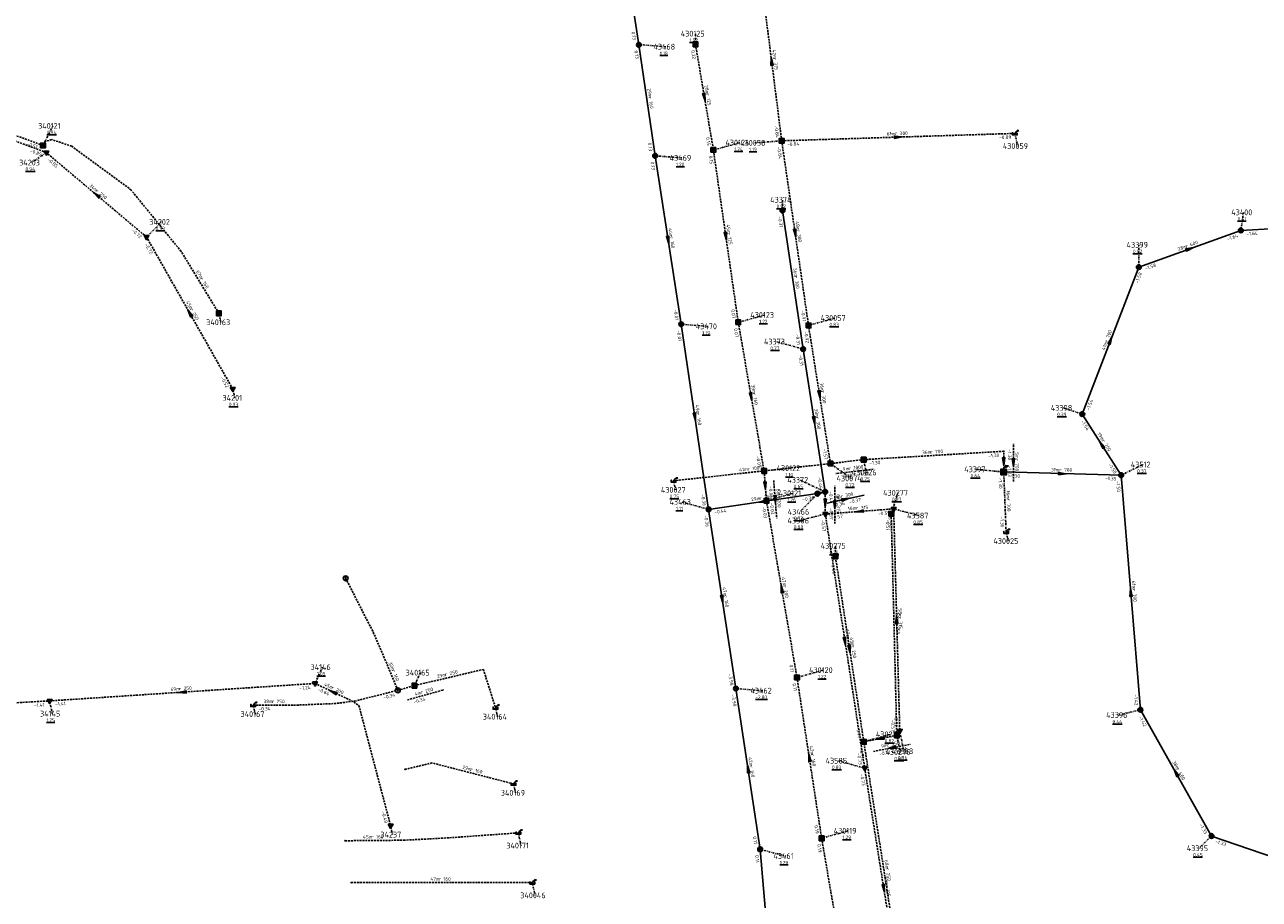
# Model space of a CAD drawing. Extents: x 188323 to 208361, y 565368 to 574910.
# Tile 107 of 256: x 201337 to 201658, y 568771 to 568998. Entities that reach past the tile are written whole.
import ezdxf

# ---------------------------------------------------------------- set-up
doc = ezdxf.new("R2010")
doc.units = 0
for name, pattern in [('BORDER', [1.75, 0.5, -0.25, 0.5, -0.25, 0, -0.25]), ('DASHDOT', [1, 0.5, -0.25, 0, -0.25]), ('DASHED', [0.75, 0.5, -0.25])]:
    doc.linetypes.add(name, pattern=pattern)
doc.layers.get('0').update_dxf_attribs({"linetype": 'CONTINUOUS'})
for name, color, linetype in [('RIO-AFM', 7, 'CONTINUOUS'), ('RIO-BOK', 7, 'CONTINUOUS'), ('RIO-DET', 7, 'CONTINUOUS'), ('RIO-KNP', 7, 'CONTINUOUS'), ('RIO-KNR', 7, 'CONTINUOUS'), ('RIO-LAG_0B', 7, 'CONTINUOUS'), ('RIO-LAG_1B', 7, 'DASHED'), ('RIO-LAG_2B', 7, 'DASHED'), ('RIO-LAG_4', 7, 'BORDER'), ('RIO-LEN', 7, 'CONTINUOUS'), ('RIO-MVD', 1, 'CONTINUOUS'), ('RIO-VRB', 6, 'DASHDOT'), ('RIO-VRH', 7, 'CONTINUOUS')]:
    doc.layers.add(name, color=color, linetype=linetype)
doc.styles.add('RIO-TXT', font='isocp.shx')

# ---------------------------------------------------------------- blocks, each defined once
blk = doc.blocks.new('L_VHR')
blk.add_lwpolyline([(-0.5, 0), (0.5, 0), (-0.5, 0.15), (-0.5, -0.15), (0.5, 0)])
blk = doc.blocks.new('K_UTB')
blk.add_lwpolyline([(0.5, 0.15), (0.5, -0.3), (-0.5, -0.3), (-0.5, 0.15), (-0.45, 0.15), (-0.45, -0.25), (0, -0.25), (0.45, -0.25), (0.45, 0.15)], close=True)
blk.add_lwpolyline([(0.85, 0.6), (0.55, 0.65), (0.614828, 0.459583), (0.850842, 0.598937)])
blk.add_arc((0.85, -0.25), 0.85, 90, 180)
at = {"style": 'RIO-TXT', "flags": 1}
blk.add_attdef('KNOOPNAAM', (2, 2), '', height=1, dxfattribs=at)
blk = doc.blocks.new('K_FIC')
blk.add_circle((0, 0), 0.0625)
at = {"style": 'RIO-TXT', "flags": 1}
blk.add_attdef('KNOOPNAAM', (2, 2), '', height=1, dxfattribs=at)
blk = doc.blocks.new('K_IPR')
blk.add_lwpolyline([(-0.5, -0.5), (0.5, -0.5), (0.5, 0.5), (-0.5, 0.5)], close=True)
blk.add_solid([(-0.5, 0.5), (0.5, 0.5), (-0.5, -0.5), (0.5, -0.5)])
at = {"style": 'RIO-TXT', "flags": 1}
blk.add_attdef('KNOOPNAAM', (2, 2), '', height=1, dxfattribs=at)
blk = doc.blocks.new('K_TEE')
for p, q in [((-0.15, 0.25), (0.15, 0.25)), ((0, -0.25), (0, 0.25))]:
    blk.add_line(p, q)
blk.add_circle((0, 0), 0.5)
at = {"style": 'RIO-TXT', "flags": 1}
blk.add_attdef('KNOOPNAAM', (2, 2), '', height=1, dxfattribs=at)
blk = doc.blocks.new('K_IPD')
blk.add_lwpolyline([(-0.496027, 0.307994), (0.503973, 0.307994), (0.003973, -0.558031)], close=True)
blk.add_solid([(-0.496027, 0.307994), (0.503973, 0.307994), (0.003973, -0.558031)])
at = {"style": 'RIO-TXT', "flags": 1}
blk.add_attdef('KNOOPNAAM', (2, 2), '', height=1, dxfattribs=at)
blk = doc.blocks.new('K_IPG')
blk.add_circle((0, 0), 0.5)
for points in [[(0, 0), (-0.5, 0), (-0.433013, 0.25)], [(0, 0), (-0.433013, -0.25), (-0.5, 0)], [(0, 0), (-0.433013, 0.25), (-0.25, 0.433013)], [(0, 0), (-0.25, -0.433013), (-0.433013, -0.25)], [(0, 0), (-0.25, 0.433013), (0, 0.5)], [(0, 0), (0, -0.5), (-0.25, -0.433013)], [(0, 0), (0, 0.5), (0.25, 0.433013)], [(0, 0), (0.25, 0.433013), (0.433013, 0.25)], [(0, 0), (0.433013, 0.25), (0.5, 0)], [(0, 0), (0.5, 0), (0.433013, -0.25)], [(0, 0), (0.433013, -0.25), (0.25, -0.433013)], [(0, 0), (0.25, -0.433013), (0, -0.5)]]:
    blk.add_solid(points)
at = {"style": 'RIO-TXT', "flags": 1}
blk.add_attdef('KNOOPNAAM', (2, 2), '', height=1, dxfattribs=at)
blk = doc.blocks.new('K_OVL')
for points in [[(0.6, 0.6), (-0.6, 0.6), (-0.6, -0.6), (0.6, -0.6)], [(1, 1.25), (0.474823, 0.983111), (0.413034, 1.369554)]]:
    blk.add_lwpolyline(points, close=True)
blk.add_arc((0.81571, 0.439293), 0.83139, 77.193131, 168.854604)
blk.add_solid([(-0.6, 0.6), (0.6, 0.6), (-0.6, -0.6), (0.6, -0.6)])
at = {"style": 'RIO-TXT', "flags": 1}
blk.add_attdef('KNOOPNAAM', (2, 2), '', height=1, dxfattribs=at)
blk = doc.blocks.new('592_03______340166____340165_')
at = {"layer": 'RIO-LAG_1B'}
blk.add_line((0, 0), (9.462, 2.628), dxfattribs=at)
at = {"layer": 'RIO-AFM', "style": 'RIO-TXT'}
blk.add_text('r 250', height=0.9, rotation=15.5225, dxfattribs=at).set_placement((3.5565, 1.5069))
at = {"layer": 'RIO-BOK', "style": 'RIO-TXT'}
blk.add_text('-0.34', height=0.9, rotation=15.5225, dxfattribs=at).set_placement((1.7234, -0.9743))
at = {"layer": 'RIO-LEN', "style": 'RIO-TXT'}
blk.add_text('4m', height=0.9, rotation=15.5225, dxfattribs=at).set_placement((1.9956, 1.0733))
blk = doc.blocks.new('753_04______430026____430074_')
at = {"layer": 'RIO-LAG_1B'}
blk.add_line((0, 0), (-9.755, -1.144), dxfattribs=at)
at = {"layer": 'RIO-AFM', "style": 'RIO-TXT'}
blk.add_text('r 1000', height=0.9, rotation=366.6668, dxfattribs=at).set_placement((-6.2771, -0.2318))
at = {"layer": 'RIO-BOK', "style": 'RIO-TXT'}
for p in [(-8.2014, -2.371), (-3.9099, -1.8666)]:
    blk.add_text('-1.30', height=0.9, rotation=366.6668, dxfattribs=at).set_placement(p)
at = {"layer": 'RIO-LEN', "style": 'RIO-TXT'}
blk.add_text('9m', height=0.9, rotation=366.6668, dxfattribs=at).set_placement((-7.8861, -0.4209))
blk = doc.blocks.new('760_04______430122____430121_')
at = {"layer": 'RIO-LAG_1B'}
blk.add_line((0, 0), (0.776, -9.791), dxfattribs=at)
at = {"layer": 'RIO-VRH', "xscale": 2, "yscale": 2, "zscale": 2, "rotation": 274.5091}
blk.add_blockref('L_VHR', (0.388, -4.8955), dxfattribs=at)
at = {"layer": 'RIO-AFM', "style": 'RIO-TXT'}
blk.add_text('r 200', height=0.9, rotation=274.5091, dxfattribs=at).set_placement((0.8014, -3.779))
at = {"layer": 'RIO-BOK', "style": 'RIO-TXT'}
for s, p in [('-0.01', (-1.2849, -1.5061)), ('-0.03', (-0.9431, -5.8136))]:
    blk.add_text(s, height=0.9, rotation=274.5091, dxfattribs=at).set_placement(p)
at = {"layer": 'RIO-LEN', "style": 'RIO-TXT'}
blk.add_text('8m', height=0.9, rotation=274.5091, dxfattribs=at).set_placement((0.6733, -2.1641))
blk = doc.blocks.new('785_04______430274____430276_')
at = {"layer": 'RIO-LAG_1B'}
blk.add_line((0, 0), (9.648, 1.832), dxfattribs=at)
at = {"layer": 'RIO-VRH', "xscale": 2, "yscale": 2, "zscale": 2, "rotation": 190.7556}
blk.add_blockref('L_VHR', (4.824, 0.916), dxfattribs=at)
at = {"layer": 'RIO-AFM', "style": 'RIO-TXT'}
blk.add_text('r 250', height=0.9, rotation=10.7556, dxfattribs=at).set_placement((3.6695, 1.2061))
at = {"layer": 'RIO-BOK', "style": 'RIO-TXT'}
for s, p in [('-0.71', (1.6365, -1.1141)), ('-0.51', (5.8806, -0.3079))]:
    blk.add_text(s, height=0.9, rotation=10.7556, dxfattribs=at).set_placement(p)
at = {"layer": 'RIO-LEN', "style": 'RIO-TXT'}
blk.add_text('9m', height=0.9, rotation=10.7556, dxfattribs=at).set_placement((2.0779, 0.9037))
blk = doc.blocks.new('796_04______43397_____430325_')
at = {"layer": 'RIO-LAG_1B'}
blk.add_line((0, 0), (-0.002, 9.82), dxfattribs=at)
at = {"layer": 'RIO-VRH', "xscale": 2, "yscale": 2, "zscale": 2, "rotation": 270}
blk.add_blockref('L_VHR', (-0.001, 4.91), dxfattribs=at)
at = {"layer": 'RIO-AFM', "style": 'RIO-TXT'}
blk.add_text('r 700', height=0.9, rotation=270, dxfattribs=at).set_placement((0.4998, 5.9902))
at = {"layer": 'RIO-BOK', "style": 'RIO-TXT'}
for s, p in [('-1.30', (-1.4013, 8.4196)), ('-1.33', (-1.3993, 4.0996))]:
    blk.add_text(s, height=0.9, rotation=270, dxfattribs=at).set_placement(p)
at = {"layer": 'RIO-LEN', "style": 'RIO-TXT'}
blk.add_text('5m', height=0.9, rotation=270, dxfattribs=at).set_placement((0.4991, 7.6102))
blk = doc.blocks.new('832_04______43466_____43372_')
at = {"layer": 'RIO-LAG_0B'}
blk.add_line((0, 0), (9.591, 2.11), dxfattribs=at)
at = {"layer": 'RIO-VRH', "xscale": 2, "yscale": 2, "zscale": 2, "rotation": 12.4062}
blk.add_blockref('L_VHR', (4.7955, 1.055), dxfattribs=at)
at = {"layer": 'RIO-AFM', "style": 'RIO-TXT'}
blk.add_text('r 300', height=0.9, rotation=12.4062, dxfattribs=at).set_placement((3.6332, 1.3113))
at = {"layer": 'RIO-BOK', "style": 'RIO-TXT'}
for s, p in [('-0.36', (1.6679, -1.0665)), ('-0.37', (5.887, -0.1383))]:
    blk.add_text(s, height=0.9, rotation=12.4062, dxfattribs=at).set_placement(p)
at = {"layer": 'RIO-LEN', "style": 'RIO-TXT'}
blk.add_text('2m', height=0.9, rotation=12.4062, dxfattribs=at).set_placement((2.051, 0.9632))
blk = doc.blocks.new('833_04______43586_____43372_')
at = {"layer": 'RIO-LAG_2B'}
blk.add_line((0, 0), (-0.072, 9.82), dxfattribs=at)
at = {"layer": 'RIO-VRH', "xscale": 2, "yscale": 2, "zscale": 2, "rotation": 270.409}
blk.add_blockref('L_VHR', (-0.036, 4.91), dxfattribs=at)
at = {"layer": 'RIO-AFM', "style": 'RIO-TXT'}
blk.add_text('r 315', height=0.9, rotation=270.409, dxfattribs=at).set_placement((0.4571, 5.9938))
at = {"layer": 'RIO-BOK', "style": 'RIO-TXT'}
for s, p in [('-0.44', (-1.4613, 8.4096)), ('-0.57', (-1.4284, 4.0897))]:
    blk.add_text(s, height=0.9, rotation=270.409, dxfattribs=at).set_placement(p)
at = {"layer": 'RIO-LEN', "style": 'RIO-TXT'}
blk.add_text('6m', height=0.9, rotation=270.409, dxfattribs=at).set_placement((0.4448, 7.6138))

msp = doc.modelspace()

# ---------------------------------------------------------------- linework, layer by layer
at = {"layer": 'RIO-LAG_0B'}
for p, q in [((201496.4, 568992.768), (201493.696, 569009.92)), ((201496.4, 568992.768), (201500.608, 568963.904)), ((201500.608, 568963.904), (201507.392, 568920.128)), ((201539.056, 568913.664), (201533.696, 568949.696)), ((201652.8, 568944.512), (201704.8, 568947.392)), ((201626.304, 568934.976), (201652.8, 568944.512)), ((201611.6, 568896.768), (201626.304, 568934.976)), ((201507.392, 568920.128), (201514.496, 568872)), ((201544.8, 568876.544), (201539.056, 568913.664)), ((201611.6, 568896.768), (201621.696, 568880.896)), ((201621.696, 568880.896), (201591.2, 568881.728)), ((201626.704, 568819.904), (201621.696, 568880.896)), ((201514.496, 568872), (201542.8, 568876.096)), ((201542.8, 568876.096), (201544.8, 568876.544)), ((201521.6, 568825.408), (201514.496, 568872)), ((201527.904, 568783.616), (201521.6, 568825.408)), ((201645.2, 568787.072), (201626.704, 568819.904)), ((201676.304, 568776.384), (201645.2, 568787.072)), ((201527.904, 568783.616), (201531.392, 568743.488))]:
    msp.add_line(p, q, dxfattribs=at)
at = {"layer": 'RIO-LAG_1B'}
for p, q in [((201533.504, 568967.808), (201528.272, 569009.088)), ((201511.104, 568992.896), (201515.744, 568965.44)), ((201341.568, 568966.592), (201305.776, 568979.52)), ((201533.504, 568967.808), (201594.08, 568969.728)), ((201540.464, 568919.808), (201533.504, 568967.808)), ((201515.744, 568965.44), (201522.208, 568920.64)), ((201522.208, 568920.64), (201528.928, 568881.984)), ((201546.16, 568883.904), (201540.464, 568919.808)), ((201591.2, 568887.104), (201554.8, 568884.928)), ((201591.2, 568881.728), (201591.2, 568887.104)), ((201546.16, 568883.904), (201505.408, 568879.424)), ((201554.8, 568884.928), (201546.16, 568883.904)), ((201528.928, 568881.984), (201529.536, 568874.24)), ((201529.536, 568874.24), (201537.472, 568828.288)), ((201563.408, 568813.248), (201561.952, 568870.848)), ((201554.832, 568811.584), (201547.456, 568859.776)), ((201433.744, 568824.96), (201438.064, 568826.176)), ((201537.472, 568828.288), (201543.872, 568786.496)), ((201554.832, 568811.584), (201563.408, 568813.248)), ((201565.424, 568743.936), (201554.832, 568811.584)), ((201543.872, 568786.496), (201551.488, 568742.336)), ((201421.664, 568774.976), (201468.688, 568774.976))]:
    msp.add_line(p, q, dxfattribs=at)
for points in [[(201387.264, 568922.944), (201377.44, 568939.072), (201364.448, 568955.008), (201363.904, 568955.456), (201349.008, 568966.4), (201343.84, 568968.128), (201342.144, 568967.616), (201341.568, 568966.592)], [(201433.744, 568824.96), (201430.24, 568833.408), (201427.232, 568840.32), (201420.192, 568854.08)], [(201438.064, 568826.176), (201455.984, 568830.4), (201459.136, 568820.416)], [(201396.176, 568821.12), (201407.488, 568821.12), (201417.232, 568821.504), (201422.544, 568822.144), (201433.744, 568824.96)], [(201463.808, 568800.64), (201442.656, 568806.08), (201435.664, 568804.416)], [(201420.064, 568785.856), (201435.28, 568785.984), (201447.168, 568786.624), (201465.072, 568787.904)]]:
    msp.add_lwpolyline(points, dxfattribs=at)
at = {"layer": 'RIO-LAG_2B'}
for p, q in [((201342.416, 568964.736), (201306.672, 568977.984)), ((201368.464, 568942.784), (201342.416, 568964.736)), ((201390.848, 568903.296), (201368.464, 568942.784)), ((201544.832, 568870.784), (201544.8, 568876.544)), ((201544.832, 568870.784), (201562.592, 568872.128)), ((201544.832, 568870.784), (201555.056, 568804.736)), ((201562.592, 568872.128), (201564.176, 568814.4)), ((201343.264, 568822.208), (201412.224, 568826.752)), ((201273.36, 568818.368), (201343.264, 568822.208)), ((201555.056, 568804.736), (201564.976, 568742.272))]:
    msp.add_line(p, q, dxfattribs=at)
msp.add_lwpolyline([(201412.224, 568826.752), (201421.68, 568822.272), (201423.648, 568820.992), (201431.872, 568789.76)], dxfattribs=at)
at = {"layer": 'RIO-LAG_4'}
msp.add_line((201591.808, 568866.112), (201591.2, 568881.728), dxfattribs=at)
at = {"layer": 'RIO-VRB'}
for p, q in [((201511.1, 568992.89), (201511.0997, 568995.665)), ((201496.4, 568992.8), (201503.3675, 568992.2713)), ((201341.56, 568966.59), (201344.097, 568971.6853)), ((201594.08, 568969.76), (201594.7871, 568966.4468)), ((201515.74, 568965.41), (201522.7075, 568967.3387)), ((201533.5, 568967.8), (201526.5329, 568967.2691)), ((201342.42, 568964.71), (201338.5336, 568962.1463)), ((201500.6, 568963.9), (201507.5675, 568963.3713)), ((201533.7, 568949.7), (201533.6997, 568952.475)), ((201652.8, 568944.5), (201653.5071, 568949.2132)), ((201368.47, 568942.76), (201372.3574, 568946.7224)), ((201626.3, 568935), (201626.2992, 568940.775)), ((201387.26, 568922.96), (201387.7935, 568920.6316)), ((201522.2, 568920.61), (201529.1675, 568922.5387)), ((201540.47, 568919.82), (201547.4375, 568921.7487)), ((201507.4, 568920.1), (201514.3675, 568919.5713)), ((201539.05, 568913.68), (201532.0821, 568915.6065)), ((201390.85, 568903.3), (201391.3835, 568900.9716)), ((201611.6, 568896.8), (201606.6018, 568898.3798)), ((201546.16, 568883.89), (201551.5794, 568880.0419)), ((201554.8, 568884.9), (201555.5071, 568881.5868)), ((201621.69, 568880.88), (201627.3986, 568883.658)), ((201528.92, 568882), (201535.995, 568882.7)), ((201591.2, 568881.7), (201584.125, 568882.3978)), ((201505.4, 568879.4), (201505.9335, 568877.0716)), ((201544.8, 568876.54), (201538.151, 568879.6579)), ((201514.5, 568872), (201507.5321, 568873.9265)), ((201529.53, 568874.25), (201536.4975, 568876.1787)), ((201542.8, 568876.1), (201538.2545, 568871.3784)), ((201561.95, 568870.85), (201563.6852, 568876.3192)), ((201544.84, 568870.81), (201538.1925, 568869.0879)), ((201562.59, 568872.11), (201569.2382, 568870.39)), ((201591.8, 568866.1), (201592.3335, 568863.7716)), ((201547.46, 568859.76), (201547.4597, 568862.535)), ((201412.22, 568826.75), (201414.2571, 568830.9793)), ((201438.07, 568826.19), (201439.6072, 568829.5532)), ((201537.47, 568828.29), (201544.4375, 568830.2187)), ((201521.6, 568825.4), (201528.5675, 568824.8713)), ((201343.26, 568822.21), (201343.9671, 568818.8968)), ((201396.17, 568821.12), (201396.7035, 568818.7916)), ((201459.13, 568820.43), (201459.6635, 568818.1016)), ((201626.7, 568819.9), (201620.9921, 568818.5202)), ((201554.83, 568811.59), (201561.7975, 568813.5187)), ((201563.41, 568813.22), (201564.2906, 568808.922)), ((201564.17, 568814.4), (201565.2241, 568809.1171)), ((201555.06, 568804.73), (201548.0921, 568806.6565)), ((201463.81, 568800.64), (201464.3435, 568798.3116)), ((201431.87, 568789.77), (201432.4035, 568787.4416)), ((201465.07, 568787.91), (201465.7771, 568784.5968)), ((201543.88, 568786.51), (201550.8475, 568788.4387)), ((201645.2, 568787.1), (201641.9394, 568783.911)), ((201527.9, 568783.6), (201534.5482, 568781.88)), ((201468.69, 568774.97), (201469.3971, 568771.6568))]:
    msp.add_line(p, q, dxfattribs=at)

# ---------------------------------------------------------------- block references
at = {"layer": 'RIO-DET'}
for name, p in [('796_04______43397_____430325_', (201593.696, 568879.232)), ('753_04______430026____430074_', (201557.296, 568882.432)), ('760_04______430122____430121_', (201531.424, 568879.488)), ('833_04______43586_____43372_', (201547.344, 568868.288)), ('832_04______43466_____43372_', (201545.296, 568873.6)), ('592_03______340166____340165_', (201436.256, 568822.464)), ('785_04______430274____430276_', (201557.328, 568809.088))]:
    msp.add_blockref(name, p, dxfattribs=at)
at = {"layer": 'RIO-KNP', "xscale": 1.25, "yscale": 1.25, "zscale": 1.25}
for name, p in [('K_IPG', (201496.4, 568992.768)), ('K_IPR', (201511.104, 568992.896)), ('K_UTB', (201594.08, 568969.728)), ('K_IPR', (201341.568, 568966.592)), ('K_IPR', (201533.504, 568967.808)), ('K_IPD', (201342.416, 568964.736)), ('K_IPG', (201500.608, 568963.904)), ('K_IPR', (201515.744, 568965.44)), ('K_IPG', (201533.696, 568949.696)), ('K_IPG', (201652.8, 568944.512)), ('K_IPD', (201368.464, 568942.784)), ('K_IPG', (201626.304, 568934.976)), ('K_IPR', (201387.264, 568922.944)), ('K_IPG', (201507.392, 568920.128)), ('K_IPR', (201522.208, 568920.64)), ('K_IPR', (201540.464, 568919.808)), ('K_IPG', (201539.056, 568913.664)), ('K_IPD', (201390.848, 568903.296)), ('K_IPG', (201611.6, 568896.768)), ('K_FIC', (201591.2, 568887.104)), ('K_IPR', (201546.16, 568883.904)), ('K_IPR', (201554.8, 568884.928)), ('K_OVL', (201591.2, 568881.728)), ('K_UTB', (201505.408, 568879.424)), ('K_IPR', (201528.928, 568881.984)), ('K_IPG', (201621.696, 568880.896)), ('K_IPG', (201542.8, 568876.096)), ('K_IPG', (201544.8, 568876.544)), ('K_IPR', (201529.536, 568874.24)), ('K_IPG', (201514.496, 568872)), ('K_IPD', (201544.832, 568870.784)), ('K_IPR', (201561.952, 568870.848)), ('K_IPD', (201562.592, 568872.128)), ('K_UTB', (201591.808, 568866.112)), ('K_IPR', (201547.456, 568859.776)), ('K_TEE', (201420.192, 568854.08)), ('K_IPR', (201537.472, 568828.288)), ('K_IPD', (201412.224, 568826.752)), ('K_TEE', (201433.744, 568824.96)), ('K_IPR', (201438.064, 568826.176)), ('K_IPG', (201521.6, 568825.408)), ('K_IPD', (201343.264, 568822.208)), ('K_UTB', (201396.176, 568821.12)), ('K_UTB', (201459.136, 568820.416)), ('K_IPG', (201626.704, 568819.904)), ('K_IPR', (201563.408, 568813.248)), ('K_IPD', (201564.176, 568814.4)), ('K_IPR', (201554.832, 568811.584)), ('K_FIC', (201435.664, 568804.416)), ('K_IPD', (201555.056, 568804.736)), ('K_UTB', (201463.808, 568800.64)), ('K_IPD', (201431.872, 568789.76)), ('K_UTB', (201465.072, 568787.904)), ('K_IPR', (201543.872, 568786.496)), ('K_IPG', (201645.2, 568787.072)), ('K_FIC', (201420.064, 568785.856)), ('K_IPG', (201527.904, 568783.616)), ('K_FIC', (201421.664, 568774.976)), ('K_UTB', (201468.688, 568774.976))]:
    msp.add_blockref(name, p, dxfattribs=at)
at = {"layer": 'RIO-VRH'}
for p, xscale, yscale, zscale, rotation in [((201530.885, 568988.43), 2, 2, 2, 97.2325), ((201513.42, 568979.15), 2, 2, 2, 279.5921), ((201563.79, 568968.78), 2, 2, 2, 1.8529), ((201355.445, 568953.735), 2, 2, 2, 139.8862), ((201518.97, 568943.01), 2, 2, 2, 278.2135), ((201536.985, 568943.81), 2, 2, 2, 278.2737), ((201504, 568942), 2, 2, 2, 278.833), ((201639.55, 568939.75), 2, 2, 2, 19.7203), ((201379.66, 568923.03), 2, 2, 2, 119.5661), ((201618.95, 568915.9), 2, 2, 2, 68.9455), ((201525.56, 568901.305), 2, 2, 2, 279.8814), ((201543.315, 568901.855), 2, 2, 2, 279.007), ((201510.95, 568896.05), 2, 2, 2, 278.405), ((201541.925, 568895.11), 2, 2, 2, 278.8088), ((201616.645, 568888.84), 2, 2, 2, 482.3721), ((201591.2, 568884.4), 2, 2, 2, 270), ((201606.445, 568881.29), 2, 2, 2, 358.4596), ((201529.225, 568878.125), 2, 2, 2, 274.5091), ((201528.65, 568874.05), 2, 2, 2, 188.2426), ((201543.8, 568876.32), 0.796, 0.796, 0.796, 12.4062), ((201544.82, 568873.675), 2, 2, 2, 270.409), ((201553.715, 568871.46), 2, 2, 2, 184.1884), ((201533.5, 568851.27), 2, 2, 2, 459.8097), ((201624.195, 568850.39), 2, 2, 2, 94.7054), ((201518.05, 568848.7), 2, 2, 2, 278.6712), ((201563.38, 568843.255), 2, 2, 2, 451.5772), ((201549.95, 568837.77), 2, 2, 2, 278.8), ((201551.145, 568835.675), 2, 2, 2, 278.707), ((201377.74, 568824.48), 2, 2, 2, 183.7663), ((201416.95, 568824.495), 2, 2, 2, 514.5134), ((201559.12, 568812.405), 2, 2, 2, 190.7556), ((201540.675, 568807.4), 2, 2, 2, 458.7307), ((201524.75, 568804.5), 2, 2, 2, 98.5792), ((201635.95, 568803.5), 2, 2, 2, 119.4302), ((201560.02, 568773.485), 2, 2, 2, 279.0284)]:
    msp.add_blockref('L_VHR', p, dxfattribs=dict(at, xscale=xscale, yscale=yscale, zscale=zscale, rotation=rotation))

# ---------------------------------------------------------------- texts
at = {"layer": 'RIO-AFM', "style": 'RIO-TXT'}
for s, rotation, p in [('r 315', 277.2325, (201531.2917, 568989.2984)), ('r 125', 279.5921, (201513.7862, 568980.034)), ('r 160', 278.2771, (201498.8869, 568979.2253)), ('r 300', 1.8529, (201562.964, 568969.2535)), ('r 250', 319.8862, (201355.1539, 568954.6475)), ('r 300', 278.2737, (201537.378, 568944.6861)), ('r 160', 278.833, (201504.3831, 568942.8798)), ('r 125', 278.2135, (201519.3629, 568943.8855)), ('r 600', 19.7203, (201638.6187, 568939.9473)), ('r 160', 301.3865, (201382.3595, 568931.9651)), ('r 300', 278.4565, (201536.7614, 568932.5666)), ('r 250', 299.5661, (201379.7071, 568923.9886)), ('r 700', 68.9455, (201618.1923, 568915.3233)), ('r 300', 279.007, (201543.6929, 568902.7356)), ('r 160', 279.8814, (201525.9254, 568902.1912)), ('r 160', 278.405, (201511.341, 568896.9268)), ('r 300', 278.8088, (201542.3064, 568895.9892)), ('r 700', 302.3721, (201616.6381, 568889.795)), ('r 700', 363.4584, (201572.1602, 568886.4612)), ('r 1000', 366.2856, (201524.6499, 568882.0359)), ('r 700', 358.4596, (201605.6487, 568881.8207)), ('r 300', 8.2426, (201527.7765, 568874.4287)), ('r 700', 272.2115, (201591.9729, 568874.7293)), ('r 315', 4.1884, (201552.8705, 568871.8995)), ('r 200', 279.8097, (201533.8688, 568852.1564)), ('r 700', 274.7054, (201624.6458, 568851.2402)), ('r 160', 278.6712, (201518.4365, 568849.5789)), ('r 250', 271.4601, (201563.1771, 568842.8583)), ('r 315', 271.5772, (201563.8754, 568844.0794)), ('r 315', 278.8, (201550.3407, 568838.6506)), ('r 250', 278.707, (201551.5314, 568836.5541)), ('r 160', 292.6605, (201432.1465, 568830.1363)), ('r 250', 13.3176, (201446.1217, 568828.61)), ('r 250', 3.7663, (201376.8988, 568824.9257)), ('r 200', 334.5134, (201416.435, 568825.2976)), ('r 160', 278.7307, (201541.059, 568808.2791)), ('r 160', 345.6598, (201452.5701, 568804.0364)), ('r 160', 278.5792, (201525.1364, 568805.3777)), ('r 600', 299.4302, (201635.9973, 568804.4572)), ('r 160', 0.3767, (201426.8616, 568786.4147)), ('r 250', 278.9134, (201560.5195, 568778.6464)), ('r 315', 279.0284, (201560.406, 568774.3669))]:
    msp.add_text(s, height=0.9, rotation=rotation, dxfattribs=at).set_placement(p)
for s, p in [('r 250', (201401.0201, 568821.62)), ('r 160', (201444.3651, 568775.47))]:
    msp.add_text(s, height=0.9, dxfattribs=at).set_placement(p)
at = {"layer": 'RIO-BOK', "style": 'RIO-TXT'}
for s, rotation, p in [('0.13', 278.9808, (201494.4705, 568996.0996)), ('0.13', 278.2771, (201495.2169, 568991.2127)), ('0.22', 279.5921, (201509.9536, 568991.2759)), ('-0.84', 277.2325, (201531.6192, 568971.6939)), ('-0.51', 340.181, (201337.2353, 568966.6835)), ('0.13', 278.2771, (201498.7187, 568967.2239)), ('0.15', 279.5921, (201513.782, 568968.6901)), ('-0.84', 1.8529, (201534.9443, 568966.446)), ('-0.89', 1.8529, (201590.0265, 568968.2281)), ('-0.85', 339.6659, (201338.0967, 568964.8423)), ('0.15', 278.2135, (201514.5551, 568963.824)), ('-0.84', 278.2737, (201532.3168, 568966.2127)), ('-0.85', 319.8862, (201342.5896, 568962.7375)), ('0.13', 278.833, (201499.4323, 568962.3013)), ('-0.31', 278.4565, (201532.5219, 568948.109)), ('-0.72', 319.8862, (201364.4447, 568944.3458)), ('-1.64', 3.1917, (201654.2756, 568943.1801)), ('-0.72', 299.5661, (201367.944, 568940.8514)), ('-1.64', 19.7203, (201649.4124, 568941.7983)), ('-1.58', 19.7203, (201628.0901, 568934.1545)), ('-1.58', 68.9455, (201626.1337, 568930.6698)), ('-0.01', 278.833, (201505.4128, 568923.9407)), ('0.07', 278.2135, (201520.3324, 568923.9372)), ('-0.91', 278.2737, (201538.523, 568923.6802)), ('-0.01', 278.405, (201506.2204, 568918.51)), ('0.07', 279.8814, (201521.0618, 568918.9902)), ('-0.31', 278.4565, (201537.0832, 568917.5323)), ('-0.92', 279.007, (201539.3072, 568918.2177)), ('-0.31', 278.8088, (201537.8817, 568912.0818)), ('-0.52', 299.5661, (201387.6323, 568906.1886)), ('-1.54', 68.9455, (201613.4093, 568897.6036)), ('-1.54', 302.3721, (201611.1681, 568894.868)), ('-1.57', 279.007, (201544.1561, 568887.7238)), ('-1.30', 363.4584, (201587.1909, 568885.4757)), ('-0.01', 279.8814, (201526.8597, 568885.8028)), ('-1.30', 363.4584, (201556.2825, 568883.5879)), ('-1.50', 302.3721, (201618.3208, 568883.5982)), ('-0.44', 278.8088, (201542.8102, 568880.3806)), ('-1.30', 272.2115, (201589.8558, 568880.2466)), ('-1.30', 358.4596, (201592.5625, 568880.2637)), ('-1.35', 358.4596, (201617.5549, 568879.6074)), ('-1.50', 274.7054, (201620.4103, 568879.3695)), ('-0.36', 278.405, (201512.5443, 568875.8553)), ('-0.36', 8.2426, (201538.9424, 568874.1265)), ('-0.36', 278.6712, (201513.3278, 568870.4046)), ('-0.44', 8.2426, (201516.086, 568870.8152)), ('-0.03', 279.8097, (201528.3898, 568872.6316)), ('-0.57', 4.1884, (201546.3383, 568869.516)), ('-0.55', 4.1884, (201558.6025, 568870.4142)), ('-0.55', 271.5772, (201561.2297, 568870.6716)), ('-0.57', 278.8, (201543.6714, 568869.2119)), ('-0.51', 271.4601, (201560.5868, 568869.4144)), ('-1.30', 272.2115, (201590.2508, 568870.1433)), ('-0.66', 278.707, (201546.2888, 568858.1638)), ('-3.98', 278.6712, (201519.6254, 568829.2466)), ('0.11', 279.8097, (201535.5113, 568831.5645)), ('-1.24', 3.7663, (201408.2203, 568825.0836)), ('-0.64', 334.5134, (201412.8822, 568824.8843)), ('0.11', 278.7307, (201536.2995, 568826.6934)), ('-0.34', 14.3111, (201430.1231, 568822.6198)), ('-3.98', 278.5792, (201520.4253, 568823.8065)), ('-1.42', 274.7054, (201625.0051, 568823.8744)), ('-1.41', 3.1441, (201339.2423, 568820.5872)), ('-1.41', 3.7663, (201344.7487, 568820.905)), ('-0.51', 271.4601, (201561.9405, 568817.2839)), ('-0.51', 271.5772, (201562.6923, 568818.461)), ('-1.42', 299.4302, (201626.1695, 568817.9927)), ('-0.71', 278.707, (201552.854, 568815.4353)), ('-0.71', 278.9134, (201553.6646, 568809.9896)), ('-0.73', 278.8, (201553.0891, 568808.5739)), ('-0.73', 279.0284, (201553.8978, 568803.1273)), ('-0.49', 284.7891, (201429.4876, 568793.3816)), ('-1.33', 299.4302, (201641.985, 568789.9937)), ('0.11', 278.5792, (201526.0094, 568786.9147)), ('0.19', 278.7307, (201541.9805, 568789.8204)), ('0.19', 279.7688, (201542.7386, 568784.8924)), ('-1.33', 341.0161, (201646.0693, 568785.3213)), ('0.11', 274.9968, (201526.628, 568782.083))]:
    msp.add_text(s, height=0.9, rotation=rotation, dxfattribs=at).set_placement(p)
msp.add_text('-0.34', height=0.9, dxfattribs=at).set_placement((201397.5698, 568819.72))
at = {"layer": 'RIO-KNR', "style": 'RIO-TXT'}
for s, p in [('430125', (201507.2747, 568994.915)), ('43468', (201500.18, 568991.5213)), ('340121', (201340.272, 568970.9353)), ('430124', (201518.8825, 568966.5887)), ('430058', (201522.7079, 568966.5191)), ('430059', (201590.9621, 568965.6968)), ('43469', (201504.38, 568962.6213)), ('34203', (201335.3461, 568961.3963)), ('43374', (201530.5122, 568951.725)), ('34202', (201369.1699, 568945.9724)), ('43400', (201650.3196, 568948.4632)), ('43399', (201623.1117, 568940.025)), ('430123', (201525.3425, 568921.7887)), ('430057', (201543.6125, 568920.9987)), ('340163', (201383.9685, 568919.8816)), ('43470', (201511.18, 568918.8213)), ('43373', (201528.8946, 568914.8565)), ('34201', (201388.196, 568900.2216)), ('43398', (201603.4143, 568897.6298)), ('430122', (201532.17, 568881.95)), ('43397', (201580.9375, 568881.6478)), ('43512', (201624.2111, 568882.908)), ('43372', (201534.9635, 568878.9079)), ('430074', (201547.7544, 568879.2919)), ('430026', (201551.6821, 568880.8368)), ('430027', (201502.1085, 568876.3216)), ('430121', (201532.6725, 568875.4287)), ('430277', (201559.8602, 568875.5692)), ('43463', (201504.3446, 568873.1765)), ('43466', (201535.067, 568870.6284)), ('43587', (201566.0507, 568869.64)), ('43586', (201535.005, 568868.3379)), ('430025', (201588.5085, 568863.0216)), ('430275', (201543.6347, 568861.785)), ('34146', (201411.0696, 568830.2293)), ('340165', (201435.7822, 568828.8032)), ('430120', (201540.6125, 568829.4687)), ('43462', (201525.38, 568824.1213)), ('34145', (201340.7796, 568818.1468)), ('340167', (201392.8785, 568818.0416)), ('43396', (201617.8046, 568817.7702)), ('340164', (201455.8385, 568817.3516)), ('430274', (201557.9725, 568812.7687)), ('430276', (201560.4656, 568808.172)), ('43588', (201562.0366, 568808.3671)), ('43585', (201544.9046, 568805.9065)), ('340169', (201460.5185, 568797.5616)), ('34237', (201429.216, 568786.6916)), ('430119', (201547.0225, 568787.6887)), ('340171', (201461.9521, 568783.8468)), ('43395', (201638.7519, 568783.161)), ('43461', (201531.3607, 568781.13)), ('340046', (201465.5721, 568770.9068))]:
    msp.add_text(s, height=1.5, dxfattribs=at).set_placement(p)
at = {"layer": 'RIO-LEN', "style": 'RIO-TXT'}
for s, rotation, p in [('42m', 277.2325, (201531.0187, 568991.441)), ('29m', 278.2771, (201498.5749, 568981.3626)), ('28m', 279.5921, (201513.4253, 568982.1637)), ('61m', 1.8529, (201560.8051, 568969.1837)), ('34m', 319.8862, (201353.5012, 568956.0383)), ('44m', 278.833, (201504.0504, 568945.014)), ('45m', 278.2135, (201519.0533, 568946.0232)), ('48m', 278.2737, (201537.0661, 568946.8235)), ('28m', 19.7203, (201636.5854, 568939.2184)), ('36m', 278.4565, (201536.4427, 568934.703)), ('67m', 301.3865, (201381.2336, 568933.8085)), ('45m', 299.5661, (201378.6403, 568925.8668)), ('41m', 68.9455, (201617.4166, 568913.3074)), ('39m', 279.8814, (201525.5536, 568904.319)), ('36m', 279.007, (201543.3537, 568904.8688)), ('49m', 278.405, (201511.0243, 568899.0635)), ('38m', 278.8088, (201541.9746, 568898.1235)), ('19m', 302.3721, (201615.4807, 568891.6187)), ('36m', 363.4584, (201570.0042, 568886.3295)), ('41m', 366.2856, (201522.503, 568881.7981)), ('31m', 358.4596, (201603.4895, 568881.8775)), ('16m', 272.2115, (201591.8885, 568876.8876)), ('29m', 8.2426, (201525.6389, 568874.119)), ('18m', 4.1884, (201550.7162, 568871.7417)), ('47m', 279.8097, (201533.4997, 568854.2846)), ('47m', 278.6712, (201518.1098, 568851.714)), ('61m', 274.7054, (201624.4675, 568853.3929)), ('58m', 271.4601, (201563.121, 568845.0176)), ('58m', 271.5772, (201563.8149, 568846.2386)), ('67m', 278.8, (201550.0092, 568840.785)), ('49m', 278.707, (201551.2034, 568838.689)), ('32m', 292.6605, (201431.3133, 568832.1291)), ('29m', 13.3176, (201444.0198, 568828.1124)), ('69m', 3.7663, (201374.7435, 568824.7838)), ('45m', 334.5134, (201414.4846, 568826.2259)), ('42m', 278.7307, (201540.7301, 568810.4139)), ('42m', 278.5792, (201524.8131, 568807.5133)), ('38m', 299.4302, (201634.9349, 568806.3379)), ('29m', 345.6598, (201450.4771, 568804.5701)), ('45m', 0.3767, (201424.7017, 568786.4005)), ('68m', 278.9134, (201560.1837, 568780.7801)), ('63m', 279.0284, (201560.066, 568776.5))]:
    msp.add_text(s, height=0.9, rotation=rotation, dxfattribs=at).set_placement(p)
for s, p in [('38m', (201398.8601, 568821.62)), ('47m', (201442.2051, 568775.47))]:
    msp.add_text(s, height=0.9, dxfattribs=at).set_placement(p)
at = {"layer": 'RIO-MVD', "style": 'RIO-TXT'}
for s, p in [('%%U1.52', (201509.5697, 568993.515)), ('%%U1.18', (201501.8375, 568990.1213)), ('%%U0.94', (201342.567, 568969.5353)), ('%%U1.24', (201521.1775, 568965.1887)), ('%%U1.19', (201525.0029, 568965.1191)), ('%%U0.94', (201337.0036, 568959.9963)), ('%%U1.20', (201506.0375, 568961.2213)), ('%%U0.92', (201532.1697, 568950.325)), ('%%U0.41', (201651.9771, 568947.0632)), ('%%U0.93', (201370.8274, 568944.5724)), ('%%U0.42', (201624.7692, 568938.625)), ('%%U1.22', (201527.6375, 568920.3887)), ('%%U0.83', (201545.9075, 568919.5987)), ('%%U1.19', (201512.8375, 568917.4213)), ('%%U0.77', (201530.5521, 568913.4565)), ('%%U0.93', (201389.8535, 568898.8216)), ('%%U0.39', (201605.0718, 568896.2298)), ('%%U1.10', (201534.465, 568880.55)), ('%%U0.75', (201553.9771, 568879.4368)), ('%%U0.64', (201582.595, 568880.2478)), ('%%U0.37', (201625.8686, 568881.508)), ('%%U0.65', (201536.621, 568877.5079)), ('%%U0.72', (201550.0494, 568877.8919)), ('%%U0.75', (201504.4035, 568874.9216)), ('%%U1.26', (201534.9675, 568874.0287)), ('%%U0.87', (201562.1552, 568874.1692)), ('%%U1.11', (201506.0021, 568871.7765)), ('%%U0.80', (201536.6625, 568866.9379)), ('%%U0.72', (201536.7245, 568869.2284)), ('%%U0.85', (201567.7082, 568868.24)), ('%%U0.74', (201545.9297, 568860.385)), ('%%U1.05', (201412.7271, 568828.8293)), ('%%U1.22', (201542.9075, 568828.0687)), ('%%U-2.83', (201526.655, 568822.7213)), ('%%U1.25', (201342.4371, 568816.7468)), ('%%U0.44', (201619.4621, 568816.3702)), ('%%U0.82', (201560.2675, 568811.3687)), ('%%U0.95', (201562.7606, 568806.772)), ('%%U0.96', (201563.6941, 568806.9671)), ('%%U0.83', (201546.5621, 568804.5065)), ('%%U1.29', (201549.3175, 568786.2887)), ('%%U1.20', (201533.0182, 568779.73)), ('%%U0.45', (201640.4094, 568781.761))]:
    msp.add_text(s, height=0.9, dxfattribs=at).set_placement(p)

doc.saveas('drawing.dxf')
